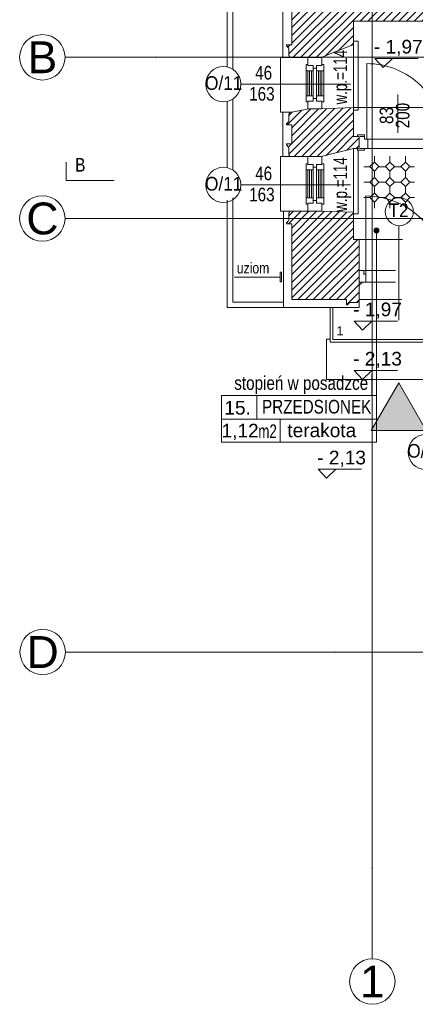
# Model space of a CAD drawing. Header units: millimetres. Extents: x -573548 to 674770, y -210017 to -47794.
# Tile 56 of 234: x 77244 to 81593, y -133895 to -123069. Entities that reach past the tile are written whole.
import ezdxf
from ezdxf.enums import TextEntityAlignment as Align

# ---------------------------------------------------------------- set-up
doc = ezdxf.new("R2010")
doc.units = ezdxf.units.MM
for name, color, linetype, lineweight in [('A.03 RZUT PARTERU_is$0$0_Nr_pióra__25', 8, 'Continuous', 9), ('A.03 RZUT PARTERU_is$0$A-DRZWI_Nr_pióra__9', 8, 'Continuous', 9), ('A.03 RZUT PARTERU_is$0$A-OKNA-OPIS_Nr_pióra__2', 8, 'Continuous', 9), ('A.03 RZUT PARTERU_is$0$A-OKNA-OPIS_Nr_pióra__8', 8, 'Continuous', 9), ('A.03 RZUT PARTERU_is$0$A-OPISY-2_Nr_pióra__2', 8, 'Continuous', 9), ('A.03 RZUT PARTERU_is$0$A-OPISY-3_Nr_pióra__6', 8, 'Continuous', 9), ('A.03 RZUT PARTERU_is$0$A-WIDOK_Nr_pióra__1', 8, 'Continuous', 9), ('A.03 RZUT PARTERU_is$0$COKÓŁ_Nr_pióra__1', 8, 'Continuous', 9), ('A.03 RZUT PARTERU_is$0$detalokna_Nr_pióra__2', 8, 'Continuous', 9), ('A.03 RZUT PARTERU_is$0$detalokna_Nr_pióra__8', 8, 'Continuous', 9), ('A.03 RZUT PARTERU_is$0$DIM MALY_Nr_pióra__8', 8, 'Continuous', 9), ('A.03 RZUT PARTERU_is$0$Drawing & Figure_Nr_pióra__18', 8, 'Continuous', 9), ('A.03 RZUT PARTERU_is$0$DRZWI_Nr_pióra__2', 8, 'Continuous', 9), ('A.03 RZUT PARTERU_is$0$DRZWI_Nr_pióra__41', 8, 'Continuous', 9), ('A.03 RZUT PARTERU_is$0$Koty_Nr_pióra__1', 8, 'Continuous', 9), ('A.03 RZUT PARTERU_is$0$Koty_Nr_pióra__61', 8, 'Continuous', 9), ('A.03 RZUT PARTERU_is$0$Nowe_A-DRZWI_Nr_pióra__59', 8, 'Continuous', 9), ('A.03 RZUT PARTERU_is$0$Nowe_A-OKNA-OPIS_Nr_pióra__59', 8, 'Continuous', 9), ('A.03 RZUT PARTERU_is$0$Nowe_A_płatwie_Nr_pióra__59', 8, 'Continuous', 9), ('A.03 RZUT PARTERU_is$0$Nowe_DRZWI_Nr_pióra__59', 8, 'Continuous', 9), ('A.03 RZUT PARTERU_is$0$opaska_Nr_pióra__1', 8, 'Continuous', 9), ('A.03 RZUT PARTERU_is$0$opisy inne_Nr_pióra__1', 8, 'Continuous', 9), ('A.03 RZUT PARTERU_is$0$opisy inne_Nr_pióra__25', 8, 'Continuous', 9), ('A.03 RZUT PARTERU_is$0$PARAPET_Nr_pióra__7', 8, 'Continuous', 9), ('A.03 RZUT PARTERU_is$0$podciagi_Nr_pióra__1', 8, 'Continuous', 9), ('A.03 RZUT PARTERU_is$0$POSADZKI_Nr_pióra__1', 8, 'Continuous', 9), ('A.03 RZUT PARTERU_is$0$PROG_Nr_pióra__6', 8, 'Continuous', 9), ('A.03 RZUT PARTERU_is$0$SCHODY_Nr_pióra__1', 8, 'Continuous', 9), ('A.03 RZUT PARTERU_is$0$SCIANY_KONSTR_Nr_pióra__21', 8, 'Continuous', 9), ('A.03 RZUT PARTERU_is$0$Structural - Bearing_Nr_pióra__21', 8, 'Continuous', 9), ('A.03 RZUT PARTERU_is$0$Structural - Grid', 8, 'Continuous', 9), ('A.03 RZUT PARTERU_is$0$Structural - Grid_Nr_pióra__17', 8, 'Continuous', 9), ('A.03 RZUT PARTERU_is$0$UZOIM#2_Nr_pióra__2', 8, 'Continuous', 9)]:
    doc.layers.add(name, color=color, linetype=linetype, lineweight=lineweight)
doc.styles.add('A.03 RZUT PARTERU_is$0$STYL_AUTOMATYCZNY_2', font='arial.ttf')
doc.styles.add('A.03 RZUT PARTERU_is$0$STYL_AUTOMATYCZNY_3', font='arial.ttf', dxfattribs={"width": 0.8})
doc.styles.add('A.03 RZUT PARTERU_is$0$STYL_AUTOMATYCZNY_4', font='arial.ttf', dxfattribs={"width": 0.7})
doc.styles.add('A.03 RZUT PARTERU_is$0$STYL_AUTOMATYCZNY_6', font='arial.ttf', dxfattribs={"width": 0.9})
pattern_1 = [(45, (655149.01, 0), (-42.426407, 42.426407), [])]

# ---------------------------------------------------------------- blocks, each defined once
blk = doc.blocks.new('A.03 RZUT PARTERU_is$0$Standardowy znacznik osi_2')
at = {"layer": 'A.03 RZUT PARTERU_is$0$Structural - Grid_Nr_pióra__17'}
for q in [(0, 0), (17853, 0)]:
    blk.add_line((1000, 0), q, dxfattribs=at)
blk.add_circle((-250, 0), 250, dxfattribs=at)
blk.add_point((1000, 0), dxfattribs=at)
blk.add_point((1000, 0), dxfattribs=at)
at = {"layer": 'A.03 RZUT PARTERU_is$0$Structural - Grid_Nr_pióra__17', "style": 'A.03 RZUT PARTERU_is$0$STYL_AUTOMATYCZNY_2'}
for tag, p in [('AC_MarkerText_1_0', (5, -80)), ('AC_MarkerText_1_1', (19358, -80))]:
    blk.add_attdef(tag, text='', height=350, rotation=270, dxfattribs=at).set_placement(p, align=Align.TOP_CENTER)
blk = doc.blocks.new('A.03 RZUT PARTERU_is$0$Standardowy znacznik osi_3')
at = {"layer": 'A.03 RZUT PARTERU_is$0$Structural - Grid_Nr_pióra__17'}
for p, q in [((2962, 0), (40907, 0)), ((40907, 0), (43869, 0))]:
    blk.add_line(p, q, dxfattribs=at)
blk.add_circle((44119, 0), 250, dxfattribs=at)
blk.add_point((40907, 0), dxfattribs=at)
blk.add_point((40907, 0), dxfattribs=at)
at = {"layer": 'A.03 RZUT PARTERU_is$0$Structural - Grid_Nr_pióra__17', "style": 'A.03 RZUT PARTERU_is$0$STYL_AUTOMATYCZNY_2'}
for tag, p in [('AC_MarkerText_1_0', (-250, -335)), ('AC_MarkerText_1_1', (44119, -335))]:
    blk.add_attdef(tag, text='', height=350, rotation=180, dxfattribs=at).set_placement(p, align=Align.TOP_CENTER)
blk = doc.blocks.new('A.03 RZUT PARTERU_is$0$Standardowy znacznik osi_4')
at = {"layer": 'A.03 RZUT PARTERU_is$0$Structural - Grid_Nr_pióra__17'}
for p, q in [((1000, 0), (42869, 0)), ((42869, 0), (43869, 0))]:
    blk.add_line(p, q, dxfattribs=at)
blk.add_circle((44119, 0), 250, dxfattribs=at)
blk.add_point((42869, 0), dxfattribs=at)
blk.add_point((42869, 0), dxfattribs=at)
at = {"layer": 'A.03 RZUT PARTERU_is$0$Structural - Grid_Nr_pióra__17', "style": 'A.03 RZUT PARTERU_is$0$STYL_AUTOMATYCZNY_2'}
for tag, p in [('AC_MarkerText_1_0', (-250, -335)), ('AC_MarkerText_1_1', (44119, -335))]:
    blk.add_attdef(tag, text='', height=350, rotation=180, dxfattribs=at).set_placement(p, align=Align.TOP_CENTER)
blk = doc.blocks.new('A.03 RZUT PARTERU_is')
at = {"layer": 'A.03 RZUT PARTERU_is$0$A-OPISY-3_Nr_pióra__6'}
blk.add_hatch(color=256, dxfattribs=at).paths.add_polyline_path([(736413.6, -100387.8, 1), (736360.2, -100387.8, 1)])
at = {"layer": 'A.03 RZUT PARTERU_is$0$A-WIDOK_Nr_pióra__1'}
blk.add_hatch(color=256, dxfattribs=at).paths.add_polyline_path([(736630.8, -102062.3), (736328, -102586.7), (736933.5, -102586.7)])
at = {"layer": 'A.03 RZUT PARTERU_is$0$Drawing & Figure_Nr_pióra__18'}
h = blk.add_hatch(dxfattribs=at)
h.set_pattern_fill('Common_Brick_0004', color=256, style=0, pattern_type=2)
h.set_pattern_definition(pattern_1)
h.paths.add_polyline_path([(735455.7, -98345.2), (735395.7, -98345.2), (735395.7, -98360.2), (735408.7, -98360.2), (735408.7, -98372.2, -0.3714447), (735421.7, -98388.1), (735421.7, -98460.5, 0.4360523), (735431.7, -98470.2), (735431.7, -98485.2), (735455.7, -98485.2), (735776.3, -98485.2), (736135, -98343.5), (736135, -98085.2), (737045, -98085.2), (737045, -97887.4), (737050.6, -97887.4), (738195, -97887.4), (738195, -98085.2), (742776.3, -98085.2), (742776.3, -98665.2), (743719.8, -98665.2), (743719.8, -98281.5), (744542.7, -98281.5), (744542.7, -98665.2), (746016.3, -98665.2), (746016.3, -98855.2), (746159.7, -98855.2), (746159.7, -98855), (746166.3, -98665.2), (747246.3, -98665.2), (747246.3, -98365.2), (747246.3, -98095.2), (747282, -97255.2), (747610.7, -97256.4), (750156.3, -97265.2), (750156.3, -98890.5), (750156.3, -99595.2), (750436.3, -99595.2), (750436.3, -99735.2), (750156.3, -99735.2), (750156.3, -100105.2), (749506.3, -100105.2), (748146.3, -100105.2), (748237.5, -100675.2), (747316.3, -100675.2), (747277.5, -100675.2), (747316.3, -100105.2), (746116.3, -100105.2), (746127, -99795.6), (745975, -99795.5), (745966.3, -100035.2), (745736.3, -100035.2), (745736.3, -100220.1), (745386.3, -100158.5), (745386.3, -100035.2), (744686.1, -100035.2), (744686.1, -100035.2), (744686.1, -100011, 0.4142871), (744682.1, -100007), (744608, -100007), (744608, -100035.2), (744572.3, -100035.2), (744572.3, -100138.2), (744608, -100138.2), (744608, -100165.2), (744656.3, -100165.2), (744636.3, -100774.1), (744815.5, -100774.1), (744836.8, -100774), (744836.8, -101430.2), (744836.8, -101978.1), (744836.8, -102684), (744826.3, -102684), (744826.3, -102684.1), (743396.3, -102684.1), (743396.3, -102194.7), (743396.3, -102194.7), (743396.3, -102197.7), (743266.3, -102197.7), (743266.3, -102197.5), (742673.3, -102209.9), (742676.3, -102949.1), (743286.3, -102938.9), (743416.3, -102938.9), (743416.3, -102835.5), (744796.3, -102835.5), (744796.3, -103312.4), (744796.3, -104725.5), (744416.3, -104725.5), (744326.3, -105075.5), (744326.3, -105485.5), (744326.3, -105509.5), (744341.3, -105509.5, 0.4360523), (744351, -105519.5), (744423.4, -105519.5, -0.3714447), (744439.3, -105532.5), (744451.3, -105532.5), (744451.3, -105545.5), (744466.3, -105545.5), (744466.3, -105485.5), (745121.3, -105485.5), (745186.3, -105485.5), (745186.3, -105475.2), (745196.3, -105475.2, -0.3340974), (745216.9, -105446.2), (745227.6, -105442, 0.2707849), (745273.3, -105390.9), (745285.9, -105390.9), (745285.9, -105340.5), (745515.5, -105275.5), (745515.5, -105005.5), (745512, -104885.5), (745507.4, -104725.5), (745137.4, -104725.5), (745137.4, -103312.4), (745137.4, -101978.1), (745137.4, -101430.2), (745137.4, -100774.2), (749506.3, -100756.7), (750166.3, -100754.1), (750165.2, -101260.5), (750445.2, -101260.5), (750445.2, -101400.5), (750165.2, -101400.5), (750165.2, -101430.2), (750166.3, -103065.3), (750296.3, -103065.3), (750875.7, -103065.5), (750885.5, -101430.2), (750896.1, -99665.5), (751746.1, -99666.9), (751746.2, -98956.9), (750736.3, -98955.2), (750736.2, -98955.2), (750736.3, -98890.5), (750740.7, -96695.2), (750336.3, -96678.8), (750206.3, -96678.8), (750206.3, -97105.2), (747610.7, -97087), (747356.3, -97085.2), (747356.3, -96685.2), (747136, -96684.7), (747116.3, -98095.2), (746976.3, -98096.7), (746976.3, -98096.8), (746976.3, -98352.1), (746976.3, -98376.7), (746836.3, -98376.7), (746836.3, -98098.1), (743436.3, -98133.7), (743436.3, -96675.2), (742765, -96656.2), (742765, -97545.2), (736675, -97565.2), (736675, -96685.2), (736435, -96545.2), (736235, -96545.2), (736005, -96545.2), (735981, -96545.2), (735981, -96560.2, 0.4360523), (735971, -96570), (735971, -96642.3, -0.3714447), (735958, -96658.2), (735958, -96670.2), (735945, -96670.2), (735945, -96685.2), (736005, -96685.2), (736005, -96800.8), (736005, -97495.2), (735455.7, -97495.2)])
h = blk.add_hatch(dxfattribs=at)
h.set_pattern_fill('Common_Brick_0004', color=256, style=0, pattern_type=2)
h.set_pattern_definition(pattern_1)
h.paths.add_polyline_path([(735455.7, -99435.2), (735395.7, -99435.2), (735395.7, -99450.2), (735408.7, -99450.2), (735408.7, -99462.2, -0.3714447), (735421.7, -99478.1), (735421.7, -99550.5, 0.4360523), (735431.7, -99560.2), (735431.7, -99575.2), (735455.7, -99575.2), (735776.3, -99575.2), (736135, -99485.2), (736195.1, -99485.2), (736195.1, -99355.2), (736135, -99355.2), (736135, -99035.5), (735776.3, -99051.1), (735703.2, -99051.1), (735646.3, -99051.1), (735455.7, -99085.2), (735431.7, -99085.2), (735431.7, -99100.2, 0.4360523), (735421.7, -99110), (735421.7, -99182.3, -0.3714447), (735408.7, -99198.2), (735408.7, -99210.2), (735395.7, -99210.2), (735395.7, -99225.2), (735455.7, -99225.2)])
h = blk.add_hatch(dxfattribs=at)
h.set_pattern_fill('Common_Brick_0004', color=256, style=0, pattern_type=2)
h.set_pattern_definition(pattern_1)
h.paths.add_polyline_path([(736195, -100825.2), (736195, -100485.2), (736135, -100485.2), (736135, -100187), (735776.3, -100175.2), (735455.7, -100175.2), (735431.7, -100175.2), (735431.7, -100190.2, 0.4360523), (735421.7, -100200), (735421.7, -100272.3, -0.3714447), (735408.7, -100288.2), (735408.7, -100300.2), (735395.7, -100300.2), (735395.7, -100315.2), (735455.7, -100315.2), (735455.7, -101145.2), (735939.5, -101145.2), (736055, -101145.2), (736055, -101205.2), (736070, -101205.2), (736070, -101192.2), (736082, -101192.2, -0.3714447), (736097.9, -101179.2), (736170.3, -101179.2, 0.4360523), (736180, -101169.2), (736195, -101169.2), (736195, -101145.2)])
at = {"layer": 'A.03 RZUT PARTERU_is$0$0_Nr_pióra__25'}
blk.add_lwpolyline([(733500.9, -99837), (732975.9, -99837), (732975.9, -99637)], dxfattribs=at)
at = {"layer": 'A.03 RZUT PARTERU_is$0$A-DRZWI_Nr_pióra__9'}
for p, q in [((736621.5, -99313.6), (736621.5, -98891.6)), ((736630.8, -101373.3), (736630.8, -100334.4))]:
    blk.add_line(p, q, dxfattribs=at)
blk.add_lwpolyline([(736279.3, -99382.3), (736279.6, -98552.3, -0.4145174), (737120.5, -99382.4)], format="xyb", dxfattribs=at)
at = {"layer": 'A.03 RZUT PARTERU_is$0$A-OKNA-OPIS_Nr_pióra__8'}
blk.add_circle((736636.9, -100180.4), 154.1, dxfattribs=at)
at = {"layer": 'A.03 RZUT PARTERU_is$0$A-OPISY-3_Nr_pióra__6'}
for p, q in [((736386.9, -102271.8), (736386.9, -100387.8)), ((735069.4, -102200.7), (735069.4, -102461.7)), ((734683.3, -102461.7), (736386.9, -102461.7)), ((735326.3, -102461.7), (735326.3, -102712.8))]:
    blk.add_line(p, q, dxfattribs=at)
blk.add_lwpolyline([(734683.3, -102712.8), (734683.3, -102200.7), (736386.9, -102200.7), (736386.9, -102712.8)], close=True, dxfattribs=at)
blk.add_circle((736386.9, -100387.8), 26.7, dxfattribs=at)
at = {"layer": 'A.03 RZUT PARTERU_is$0$A-WIDOK_Nr_pióra__1'}
blk.add_lwpolyline([(736630.8, -102062.3), (736328, -102586.7), (736933.5, -102586.7)], close=True, dxfattribs=at)
at = {"layer": 'A.03 RZUT PARTERU_is$0$COKÓŁ_Nr_pióra__1'}
for p, q in [((735356.3, -97405.2), (735356.3, -98485.2)), ((735431.7, -98485.2), (735356.3, -98485.2)), ((735356.3, -99575.2), (735356.3, -99085.2)), ((735431.7, -99085.2), (735356.3, -99085.2)), ((735365.7, -100175.2), (735365.7, -101235.2)), ((736195, -101145.2), (736195, -101235.2)), ((736195, -101235.2), (735365.7, -101235.2))]:
    blk.add_line(p, q, dxfattribs=at)
at = {"layer": 'A.03 RZUT PARTERU_is$0$detalokna_Nr_pióra__2'}
for points in [[(736135, -98306.3), (736185, -98306.3), (736185, -99062.3), (736135, -99062.3)], [(735356.3, -98485.2), (735330.1, -98485.2), (735330.1, -99085.2), (735356.3, -99085.2)], [(735431.7, -99575.2), (735330.1, -99575.2), (735330.1, -100175.2), (735431.7, -100175.2)], [(736185, -99504), (736185, -100204.1), (736135, -100204.1)]]:
    blk.add_lwpolyline(points, dxfattribs=at)
at = {"layer": 'A.03 RZUT PARTERU_is$0$detalokna_Nr_pióra__8'}
for p, q in [((736135, -98343.5), (736135, -99035.5)), ((736135, -99485.2), (736135, -100177.2))]:
    blk.add_line(p, q, dxfattribs=at)
at = {"layer": 'A.03 RZUT PARTERU_is$0$DIM MALY_Nr_pióra__8'}
for p, q in [((735646.3, -99051.1), (735776.3, -99051.1)), ((736135, -99035.5), (737236.3, -99035.5))]:
    blk.add_line(p, q, dxfattribs=at)
at = {"layer": 'A.03 RZUT PARTERU_is$0$DRZWI_Nr_pióra__2'}
blk.add_lwpolyline([(736195, -100986), (736195, -100955.2), (736227.1, -100955.2, -0.2000853), (736213.2, -100971.4, 0.2844819), (736201.8, -100986)], format="xyb", close=True, dxfattribs=at)
at = {"layer": 'A.03 RZUT PARTERU_is$0$DRZWI_Nr_pióra__41'}
for p, q in [((736176.5, -99340.4), (736176.5, -99355.2)), ((736250.8, -99336.4), (736180.5, -99336.4)), ((736254.8, -99355.2), (736206.3, -99355.2)), ((736254.8, -99355.2), (736254.8, -99340.4)), ((736249.6, -99485.2), (736206.3, -99485.2)), ((736254.8, -99485.2), (736206.5, -99485.2))]:
    blk.add_line(p, q, dxfattribs=at)
blk.add_lwpolyline([(736254.8, -99355.2), (736254.8, -99382.3), (736290.5, -99382.3), (736290.5, -99485.2), (736254.8, -99485.2), (736254.8, -99504)], dxfattribs=at)
blk.add_lwpolyline([(736254.8, -99504), (736180.7, -99504, -0.4143338), (736176.7, -99500), (736176.7, -99485.2)], format="xyb", dxfattribs=at)
for centre, start, end in [((736180.5, -99340.4), 90, 180.02352), ((736250.8, -99340.4), 0, 90)]:
    blk.add_arc(centre, 4, start, end, dxfattribs=at)
at = {"layer": 'A.03 RZUT PARTERU_is$0$Koty_Nr_pióra__1'}
for points in [[(736845.7, -98494.9), (736368.4, -98494.9), (736459.6, -98594.5), (736561.7, -98494.9)], [(736617.1, -101383.2), (736139.8, -101383.2), (736231, -101482.7), (736333.1, -101383.2)], [(736617.1, -101925.7), (736139.8, -101925.7), (736231, -102025.2), (736333.1, -101925.7)], [(736221.9, -103012.2), (735744.6, -103012.2), (735835.8, -103111.8), (735938, -103012.2)]]:
    blk.add_lwpolyline(points, dxfattribs=at)
at = {"layer": 'A.03 RZUT PARTERU_is$0$Nowe_A-DRZWI_Nr_pióra__59'}
blk.add_lwpolyline([(736269.1, -100867.3), (736269.1, -100007.3, -0.4115115), (737140.3, -100867.3)], format="xyb", dxfattribs=at)
at = {"layer": 'A.03 RZUT PARTERU_is$0$Nowe_A-OKNA-OPIS_Nr_pióra__59'}
for p, q in [((736101, -98778.1), (734895.8, -98778.1)), ((736101, -99885.2), (734895.8, -99885.2))]:
    blk.add_line(p, q, dxfattribs=at)
for centre in [(734702.8, -98778.1), (734702.8, -99885.2), (736925.6, -102822.1)]:
    blk.add_circle(centre, 193, dxfattribs=at)
at = {"layer": 'A.03 RZUT PARTERU_is$0$Nowe_A_płatwie_Nr_pióra__59'}
for points in [[(735631.5, -98485.2), (735786.7, -98485.2), (735786.7, -98572.5), (735728.5, -98572.5), (735728.5, -98601.6), (735689.7, -98601.6), (735689.7, -98572.5), (735631.5, -98572.5)], [(735612.1, -98562.8), (735612.1, -98630.7), (735689.7, -98630.7), (735689.7, -98572.5), (735631.5, -98572.5), (735631.5, -98562.8)], [(735806.1, -98562.8), (735806.1, -98630.7), (735728.5, -98630.7), (735728.5, -98572.5), (735786.7, -98572.5), (735786.7, -98562.8)], [(735612.1, -98973.5), (735612.1, -98905.6), (735689.7, -98905.6), (735689.7, -98963.8), (735631.5, -98963.8), (735631.5, -98973.5)], [(735631.5, -99051.1), (735786.7, -99051.1), (735786.7, -98963.8), (735728.5, -98963.8), (735728.5, -98934.7), (735689.7, -98934.7), (735689.7, -98963.8), (735631.5, -98963.8)], [(735806.1, -98973.5), (735806.1, -98905.6), (735728.5, -98905.6), (735728.5, -98963.8), (735786.7, -98963.8), (735786.7, -98973.5)], [(735631.5, -99575.2), (735786.7, -99575.2), (735786.7, -99662.5), (735728.5, -99662.5), (735728.5, -99691.6), (735689.7, -99691.6), (735689.7, -99662.5), (735631.5, -99662.5)], [(735612.1, -99652.8), (735612.1, -99720.7), (735689.7, -99720.7), (735689.7, -99662.5), (735631.5, -99662.5), (735631.5, -99652.8)], [(735806.1, -99720.7), (735728.5, -99720.7), (735728.5, -99662.5), (735786.7, -99662.5), (735786.7, -99652.8), (735806.1, -99652.8)], [(735612.1, -100097.6), (735612.1, -100029.7), (735689.7, -100029.7), (735689.7, -100087.9), (735631.5, -100087.9), (735631.5, -100097.6)], [(735806.1, -100097.6), (735806.1, -100029.7), (735728.5, -100029.7), (735728.5, -100087.9), (735786.7, -100087.9), (735786.7, -100097.6)]]:
    blk.add_lwpolyline(points, close=True, dxfattribs=at)
for points in [[(735689.7, -98963.8), (735689.7, -98572.5), (735631.5, -98572.5), (735631.5, -98562.8), (735612.1, -98562.8), (735612.1, -98973.5)], [(735728.5, -98963.8), (735728.5, -98572.5), (735786.7, -98572.5), (735786.7, -98562.8), (735806.1, -98562.8), (735806.1, -98973.5)], [(735631.5, -98905.6), (735631.5, -98630.7)], [(735650.9, -98905.6), (735650.9, -98630.7)], [(735670.3, -98905.6), (735670.3, -98630.7)], [(735747.9, -98905.6), (735747.9, -98630.7)], [(735767.3, -98905.6), (735767.3, -98630.7)], [(735786.7, -98905.6), (735786.7, -98630.7)], [(735631.5, -99028.4), (735631.5, -98963.8)], [(735786.7, -99028.4), (735786.7, -98963.8)], [(735631.5, -99632.1), (735631.5, -99662.5)], [(735786.7, -99632.1), (735786.7, -99662.5)], [(735612.1, -100029.7), (735612.1, -99720.7)], [(735631.5, -99720.7), (735631.5, -100029.7)], [(735650.9, -99720.7), (735650.9, -100029.7)], [(735670.3, -99720.7), (735670.3, -100029.7)], [(735689.7, -99720.7), (735689.7, -100029.7)], [(735728.5, -99720.7), (735728.5, -100029.7)], [(735747.9, -99720.7), (735747.9, -100029.7)], [(735767.3, -99720.7), (735767.3, -100029.7)], [(735786.7, -99720.7), (735786.7, -100029.7)], [(735806.1, -100029.7), (735806.1, -99720.7)], [(735728.5, -100058.8), (735689.7, -100058.8), (735689.7, -100087.9), (735631.5, -100087.9), (735631.5, -100175.2), (735786.7, -100175.2), (735786.7, -100087.9), (735728.5, -100087.9)], [(735670.3, -100087.9), (735650.9, -100087.9)], [(735767.3, -100087.9), (735747.9, -100087.9)], [(735786.7, -100087.9), (735767.3, -100087.9)]]:
    blk.add_lwpolyline(points, dxfattribs=at)
at = {"layer": 'A.03 RZUT PARTERU_is$0$Nowe_DRZWI_Nr_pióra__59'}
blk.add_lwpolyline([(736195, -100825.2), (736248.4, -100825.2), (736248.4, -100867.3), (736269.1, -100867.3), (736269.1, -100955.2), (736195, -100955.2)], dxfattribs=at)
at = {"layer": 'A.03 RZUT PARTERU_is$0$opaska_Nr_pióra__1'}
for points in [[(735365, -96024.2), (735365, -96855.2), (734806.3, -96855.2), (734806.3, -98615.2)], [(735305, -96076), (735305, -96795.2), (734746.3, -96795.2), (734746.3, -98590.1)], [(734806.3, -98941.1), (734806.3, -99722.3)], [(734746.3, -98966.2), (734746.3, -99697.2)], [(734806.3, -100028.1), (734806.3, -101175.2), (735365.7, -101175.2)], [(734746.3, -100053.3), (734746.3, -101235.2), (735365.7, -101235.2)]]:
    blk.add_lwpolyline(points, dxfattribs=at)
at = {"layer": 'A.03 RZUT PARTERU_is$0$opisy inne_Nr_pióra__1'}
blk.add_lwpolyline([(734848.7, -102200.7), (736333.6, -102200.7), (736333.6, -101966.2)], dxfattribs=at)
at = {"layer": 'A.03 RZUT PARTERU_is$0$podciagi_Nr_pióra__1'}
for p, q in [((736672.3, -100485.2), (736195, -100485.2)), ((736195, -101145.2), (736659.6, -101145.2))]:
    blk.add_line(p, q, dxfattribs=at)
at = {"layer": 'A.03 RZUT PARTERU_is$0$POSADZKI_Nr_pióra__1'}
for p, q in [((736363.2, -99568.5), (736363.2, -99635.4)), ((736533.2, -99568.5), (736533.2, -99635.4)), ((736703.2, -99568.5), (736703.2, -99635.4)), ((736314.3, -99685.4), (736247.3, -99685.4)), ((736484.3, -99685.4), (736412.4, -99685.4)), ((736654.3, -99685.4), (736582.4, -99685.4)), ((736804, -99685.4), (736752.4, -99685.4)), ((736363.2, -99734.4), (736363.2, -99805.4)), ((736533.2, -99734.4), (736533.2, -99805.4)), ((736703.2, -99734.4), (736703.2, -99805.4)), ((736314.3, -99855.4), (736247.3, -99855.4)), ((736363.2, -99904.4), (736363.2, -99975.4)), ((736484.3, -99855.4), (736412.4, -99855.4)), ((736533.2, -99904.4), (736533.2, -99975.4)), ((736654.3, -99855.4), (736582.4, -99855.4)), ((736703.2, -99904.4), (736703.2, -99975.4)), ((736804, -99855.4), (736752.4, -99855.4)), ((736314.3, -100025.4), (736247.3, -100025.4)), ((736484.3, -100025.4), (736412.4, -100025.4)), ((736654.3, -100025.4), (736582.4, -100025.4)), ((736804, -100025.4), (736752.4, -100025.4)), ((736363.2, -100074.4), (736363.2, -100140.2)), ((736533.2, -100074.4), (736533.2, -100140.2)), ((736703.2, -100074.4), (736703.2, -100140.2))]:
    blk.add_line(p, q, dxfattribs=at)
for points in [[(736363.3, -99734.5), (736412.8, -99685), (736363.2, -99635.4), (736313.7, -99684.9)], [(736533.3, -99734.5), (736582.8, -99685), (736533.2, -99635.4), (736483.7, -99684.9)], [(736703.3, -99734.5), (736752.8, -99685), (736703.2, -99635.4), (736653.7, -99684.9)], [(736363.3, -99904.5), (736412.8, -99855), (736363.2, -99805.4), (736313.7, -99854.9)], [(736533.3, -99904.5), (736582.8, -99855), (736533.2, -99805.4), (736483.7, -99854.9)], [(736703.3, -99904.5), (736752.8, -99855), (736703.2, -99805.4), (736653.7, -99854.9)], [(736363.3, -100074.5), (736412.8, -100025), (736363.2, -99975.4), (736313.7, -100024.9)], [(736533.3, -100074.5), (736582.8, -100025), (736533.2, -99975.4), (736483.7, -100024.9)], [(736703.3, -100074.5), (736752.8, -100025), (736703.2, -99975.4), (736653.7, -100024.9)]]:
    blk.add_lwpolyline(points, close=True, dxfattribs=at)
at = {"layer": 'A.03 RZUT PARTERU_is$0$PROG_Nr_pióra__6'}
for p, q in [((736259.1, -99485.2), (737142.3, -99485.2)), ((736290.5, -99382.3), (737120.5, -99382.3)), ((736248.4, -100825.2), (736595.2, -100825.2)), ((736269.1, -100955.2), (736595.2, -100955.2))]:
    blk.add_line(p, q, dxfattribs=at)
at = {"layer": 'A.03 RZUT PARTERU_is$0$SCHODY_Nr_pióra__1'}
for p, q in [((735876.3, -101582.4), (735835.3, -101582.4)), ((735835.3, -101582.4), (735835.3, -102025.2)), ((735835.3, -102025.2), (737236.3, -102025.2))]:
    blk.add_line(p, q, dxfattribs=at)
for points in [[(735876.3, -101235.2), (735876.3, -101615.2), (737236.3, -101615.2), (737236.3, -101179.2)], [(735906.3, -101235.2), (735906.3, -101585.2), (737206.3, -101585.2), (737206.3, -101235.2)]]:
    blk.add_lwpolyline(points, dxfattribs=at)
at = {"layer": 'A.03 RZUT PARTERU_is$0$SCIANY_KONSTR_Nr_pióra__21'}
for p, q in [((735455.7, -99225.2), (735455.7, -99435.2)), ((736135, -100485.2), (736195, -100485.2))]:
    blk.add_line(p, q, dxfattribs=at)
at = {"layer": 'A.03 RZUT PARTERU_is$0$Structural - Bearing_Nr_pióra__21'}
for p, q in [((735455.7, -97495.2), (735455.7, -98345.2)), ((736135, -98085.2), (736135, -98343.5)), ((737045, -98085.2), (736135, -98085.2)), ((735776.3, -98485.2), (736135, -98343.5)), ((735776.3, -98485.2), (735455.7, -98485.2)), ((735646.3, -99051.1), (735455.7, -99085.2)), ((735776.3, -99051.1), (736135, -99035.5)), ((736135, -99035.5), (736135, -99355.2)), ((736195.1, -99355.2), (736135, -99355.2)), ((736195.1, -99355.2), (736195.1, -99485.2)), ((735776.3, -99575.2), (736135, -99485.2)), ((736195.1, -99485.2), (736135, -99485.2)), ((735776.3, -99575.2), (735455.7, -99575.2)), ((735776.3, -100175.2), (735455.7, -100175.2)), ((735776.3, -100175.2), (736135, -100187)), ((736135, -100187), (736135, -100485.2)), ((735455.7, -100315.2), (735455.7, -101145.2)), ((736195, -100485.2), (736195, -100825.2)), ((736195, -100825.2), (736195, -101145.2)), ((736055, -101145.2), (735455.7, -101145.2))]:
    blk.add_line(p, q, dxfattribs=at)
for points in [[(735455.7, -98485.2), (735431.7, -98485.2), (735431.7, -98470.2, -0.4360523), (735421.7, -98460.5), (735421.7, -98388.1, 0.3714447), (735408.7, -98372.2), (735408.7, -98360.2), (735395.7, -98360.2), (735395.7, -98345.2), (735455.7, -98345.2), (735455.7, -98229.7)], [(735455.7, -99085.2), (735431.7, -99085.2), (735431.7, -99100.2, 0.4360523), (735421.7, -99110), (735421.7, -99182.3, -0.3714447), (735408.7, -99198.2), (735408.7, -99210.2), (735395.7, -99210.2), (735395.7, -99225.2), (735455.7, -99225.2), (735455.7, -99340.8)], [(735455.7, -99575.2), (735431.7, -99575.2), (735431.7, -99560.2, -0.4360523), (735421.7, -99550.5), (735421.7, -99478.1, 0.3714447), (735408.7, -99462.2), (735408.7, -99450.2), (735395.7, -99450.2), (735395.7, -99435.2), (735455.7, -99435.2), (735455.7, -99319.7)], [(735455.7, -100175.2), (735431.7, -100175.2), (735431.7, -100190.2, 0.4360523), (735421.7, -100200), (735421.7, -100272.3, -0.3714447), (735408.7, -100288.2), (735408.7, -100300.2), (735395.7, -100300.2), (735395.7, -100315.2), (735455.7, -100315.2), (735455.7, -100430.8)], [(736195, -101145.2), (736195, -101169.2), (736180, -101169.2, -0.4360523), (736170.3, -101179.2), (736097.9, -101179.2, 0.3714447), (736082, -101192.2), (736070, -101192.2), (736070, -101205.2), (736055, -101205.2), (736055, -101145.2), (735939.5, -101145.2)]]:
    blk.add_lwpolyline(points, format="xyb", dxfattribs=at)
at = {"layer": 'A.03 RZUT PARTERU_is$0$UZOIM#2_Nr_pióra__2'}
blk.add_lwpolyline([(735341.5, -100846.8), (735341.5, -100952.2), (735327.7, -100952.2), (735327.7, -100846.8)], close=True, dxfattribs=at)
blk.add_lwpolyline([(734825.6, -100899.5), (735327.7, -100899.5)], dxfattribs=at)
at = {"layer": 'A.03 RZUT PARTERU_is$0$Structural - Grid'}
ref = blk.add_blockref('A.03 RZUT PARTERU_is$0$Standardowy znacznik osi_2', (736340, -108395.1), dxfattribs=dict(at, zscale=1000, rotation=90))
ref.add_attrib('AC_MarkerText_1', '1', dxfattribs={"layer": 'A.03 RZUT PARTERU_is$0$Structural - Grid_Nr_pióra__17', "color": 20, "lineweight": 15, "true_color": 0xf73328, "height": 350, "rotation": 360, "style": 'A.03 RZUT PARTERU_is$0$STYL_AUTOMATYCZNY_2'}).set_placement((736340, -108470.1), align=Align.TOP_CENTER)
ref = blk.add_blockref('A.03 RZUT PARTERU_is$0$Standardowy znacznik osi_4', (776832.4, -98482.5), dxfattribs=dict(at, zscale=1000, rotation=180))
ref.add_attrib('AC_MarkerText_1_1', 'B', dxfattribs={"layer": 'A.03 RZUT PARTERU_is$0$Structural - Grid_Nr_pióra__17', "color": 20, "lineweight": 15, "true_color": 0xf73328, "height": 350, "rotation": 360, "style": 'A.03 RZUT PARTERU_is$0$STYL_AUTOMATYCZNY_2'}).set_placement((732713.7, -98307.5), align=Align.TOP_CENTER)
ref = blk.add_blockref('A.03 RZUT PARTERU_is$0$Standardowy znacznik osi_3', (776832.4, -100254.9), dxfattribs=dict(at, zscale=1000, rotation=180))
ref.add_attrib('AC_MarkerText_1_1', 'C', dxfattribs={"layer": 'A.03 RZUT PARTERU_is$0$Structural - Grid_Nr_pióra__17', "color": 20, "lineweight": 15, "true_color": 0xf73328, "height": 350, "rotation": 360, "style": 'A.03 RZUT PARTERU_is$0$STYL_AUTOMATYCZNY_2'}).set_placement((732713.7, -100079.9), align=Align.TOP_CENTER)
ref = blk.add_blockref('A.03 RZUT PARTERU_is$0$Standardowy znacznik osi_3', (776835.6, -105021.8), dxfattribs=dict(at, zscale=1000, rotation=180))
ref.add_attrib('AC_MarkerText_1_1', 'D', dxfattribs={"layer": 'A.03 RZUT PARTERU_is$0$Structural - Grid_Nr_pióra__17', "color": 20, "lineweight": 15, "true_color": 0xf73328, "height": 350, "rotation": 360, "style": 'A.03 RZUT PARTERU_is$0$STYL_AUTOMATYCZNY_2'}).set_placement((732716.9, -104846.8), align=Align.TOP_CENTER)
at = {"layer": 'A.03 RZUT PARTERU_is$0$A-OKNA-OPIS_Nr_pióra__2', "insert": (736629.5, -100164.8), "char_height": 150, "attachment_point": 5, "style": 'A.03 RZUT PARTERU_is$0$STYL_AUTOMATYCZNY_6'}
blk.add_mtext('\\A1;{\\pqc;\\fArial|b0|i0|c238|p0;\\W0.900000;T2}', dxfattribs=at)
at = {"layer": 'A.03 RZUT PARTERU_is$0$A-OPISY-2_Nr_pióra__2', "char_height": 150}
for s, insert, attachment_point, style in [('\\A1;{\\pql;\\fArial|b0|i0|c238|p0;\\W1.000000;15.}', (734713.9, -102412.8), 7, 'A.03 RZUT PARTERU_is$0$STYL_AUTOMATYCZNY_2'), ('\\A1;{\\pql;\\fArial|b0|i0|c238|p0;\\W0.800000;PRZEDSIONEK}', (735127.6, -102401.4), 7, 'A.03 RZUT PARTERU_is$0$STYL_AUTOMATYCZNY_3'), ('\\A1;{\\pqr;\\fArial|b0|i0|c238|p0;\\W0.700000;m2}', (735290.5, -102518.8), 3, 'A.03 RZUT PARTERU_is$0$STYL_AUTOMATYCZNY_4'), ('\\A1;{\\pql;\\fArial|b0|i0|c238|p0;\\W1.000000;terakota}', (735406.4, -102661.3), 7, 'A.03 RZUT PARTERU_is$0$STYL_AUTOMATYCZNY_2'), ('\\A1;{\\pql;\\fArial|b0|i0|c238|p0;\\W1.000000;1,12}', (734683.3, -102690.5), 7, 'A.03 RZUT PARTERU_is$0$STYL_AUTOMATYCZNY_2')]:
    blk.add_mtext(s, dxfattribs=dict(at, insert=insert, attachment_point=attachment_point, style=style))
at = {"layer": 'A.03 RZUT PARTERU_is$0$Koty_Nr_pióra__61', "char_height": 150, "attachment_point": 7, "style": 'A.03 RZUT PARTERU_is$0$STYL_AUTOMATYCZNY_2'}
for s, insert in [('\\A1;{\\pql;\\fArial|b0|i0|c238|p0;\\W1.000000;- 1,97}', (736358.2, -98468.9)), ('\\A1;{\\pql;\\fArial|b0|i0|c238|p0;\\W1.000000;- 1,97}', (736129.6, -101357.2)), ('\\A1;{\\pql;\\fArial|b0|i0|c238|p0;\\W1.000000;- 2,13}', (736129.6, -101899.7)), ('\\A1;{\\pql;\\fArial|b0|i0|c238|p0;\\W1.000000;- 2,13}', (735734.4, -102986.2))]:
    blk.add_mtext(s, dxfattribs=dict(at, insert=insert))
at = {"layer": 'A.03 RZUT PARTERU_is$0$Nowe_A-OKNA-OPIS_Nr_pióra__59', "char_height": 150, "attachment_point": 5}
for s, insert, style in [('\\A1;{\\pqc;\\fArial|b0|i0|c238|p0;\\W0.800000;46}', (735145.9, -98653), 'A.03 RZUT PARTERU_is$0$STYL_AUTOMATYCZNY_3'), ('\\A1;{\\pqc;\\fArial|b0|i0|c238|p0;\\W0.900000;O/11}', (734706.7, -98766.9), 'A.03 RZUT PARTERU_is$0$STYL_AUTOMATYCZNY_6'), ('\\A1;{\\pqc;\\fArial|b0|i0|c238|p0;\\W0.800000;163}', (735126.5, -98885.4), 'A.03 RZUT PARTERU_is$0$STYL_AUTOMATYCZNY_3'), ('\\A1;{\\pqc;\\fArial|b0|i0|c238|p0;\\W0.800000;46}', (735145.9, -99760), 'A.03 RZUT PARTERU_is$0$STYL_AUTOMATYCZNY_3'), ('\\A1;{\\pqc;\\fArial|b0|i0|c238|p0;\\W0.900000;O/11}', (734706.7, -99873.9), 'A.03 RZUT PARTERU_is$0$STYL_AUTOMATYCZNY_6'), ('\\A1;{\\pqc;\\fArial|b0|i0|c238|p0;\\W0.800000;163}', (735126.5, -99992.5), 'A.03 RZUT PARTERU_is$0$STYL_AUTOMATYCZNY_3'), ('\\A1;{\\pqc;\\fArial|b0|i0|c238|p0;\\W0.900000;O/10}', (736929.4, -102810.8), 'A.03 RZUT PARTERU_is$0$STYL_AUTOMATYCZNY_6')]:
    blk.add_mtext(s, dxfattribs=dict(at, insert=insert, style=style))
at = {"layer": 'A.03 RZUT PARTERU_is$0$opisy inne_Nr_pióra__1', "char_height": 150, "attachment_point": 7, "rotation": 90, "style": 'A.03 RZUT PARTERU_is$0$STYL_AUTOMATYCZNY_3'}
for s, insert in [('\\A1;{\\pql;\\fArial|b0|i0|c238|p0;\\W0.800000;83}', (736573, -99215.9)), ('\\A1;{\\pql;\\fArial|b0|i0|c238|p0;\\W0.800000;200}', (736750.2, -99263.1))]:
    blk.add_mtext(s, dxfattribs=dict(at, insert=insert))
at = {"layer": 'A.03 RZUT PARTERU_is$0$opisy inne_Nr_pióra__1', "insert": (734822.7, -102184.4), "char_height": 150, "attachment_point": 7, "style": 'A.03 RZUT PARTERU_is$0$STYL_AUTOMATYCZNY_3'}
blk.add_mtext('\\A1;{\\pql;\\fArial|b0|i0|c238|p0;\\W0.800000;stopień w posadzce}', dxfattribs=at)
at = {"layer": 'A.03 RZUT PARTERU_is$0$opisy inne_Nr_pióra__25', "insert": (733186.3, -99739.9), "char_height": 150, "attachment_point": 9, "style": 'A.03 RZUT PARTERU_is$0$STYL_AUTOMATYCZNY_3'}
blk.add_mtext('\\A1;{\\pqr;\\fArial|b0|i0|c238|p0;\\W0.800000;B}', dxfattribs=at)
at = {"layer": 'A.03 RZUT PARTERU_is$0$PARAPET_Nr_pióra__7', "char_height": 150, "attachment_point": 5, "rotation": 90, "style": 'A.03 RZUT PARTERU_is$0$STYL_AUTOMATYCZNY_4'}
for insert in [(736010.7, -98701.1), (736010.7, -99881.2)]:
    blk.add_mtext('\\A1;{\\pqc;\\fArial|b0|i0|c238|p0;\\W0.700000;w.p.=114}', dxfattribs=dict(at, insert=insert))
at = {"layer": 'A.03 RZUT PARTERU_is$0$SCHODY_Nr_pióra__1', "insert": (735985.3, -101490.8), "char_height": 100, "attachment_point": 5, "style": 'A.03 RZUT PARTERU_is$0$STYL_AUTOMATYCZNY_2'}
blk.add_mtext('\\A1;{\\pqc;\\fArial|b0|i0|c238|p0;\\W1.000000;1}', dxfattribs=at)
at = {"layer": 'A.03 RZUT PARTERU_is$0$UZOIM#2_Nr_pióra__2', "insert": (735029.6, -100800.6), "char_height": 120, "attachment_point": 5, "style": 'A.03 RZUT PARTERU_is$0$STYL_AUTOMATYCZNY_3'}
blk.add_mtext('\\A1;{\\pqc;\\fArial|b0|i0|c238|p0;\\W0.800000;uziom}', dxfattribs=at)

msp = doc.modelspace()

# ---------------------------------------------------------------- block references
at = {"color": 150}
msp.add_blockref('A.03 RZUT PARTERU_is', (-655220, -25000), dxfattribs=at)

doc.saveas('drawing.dxf')
